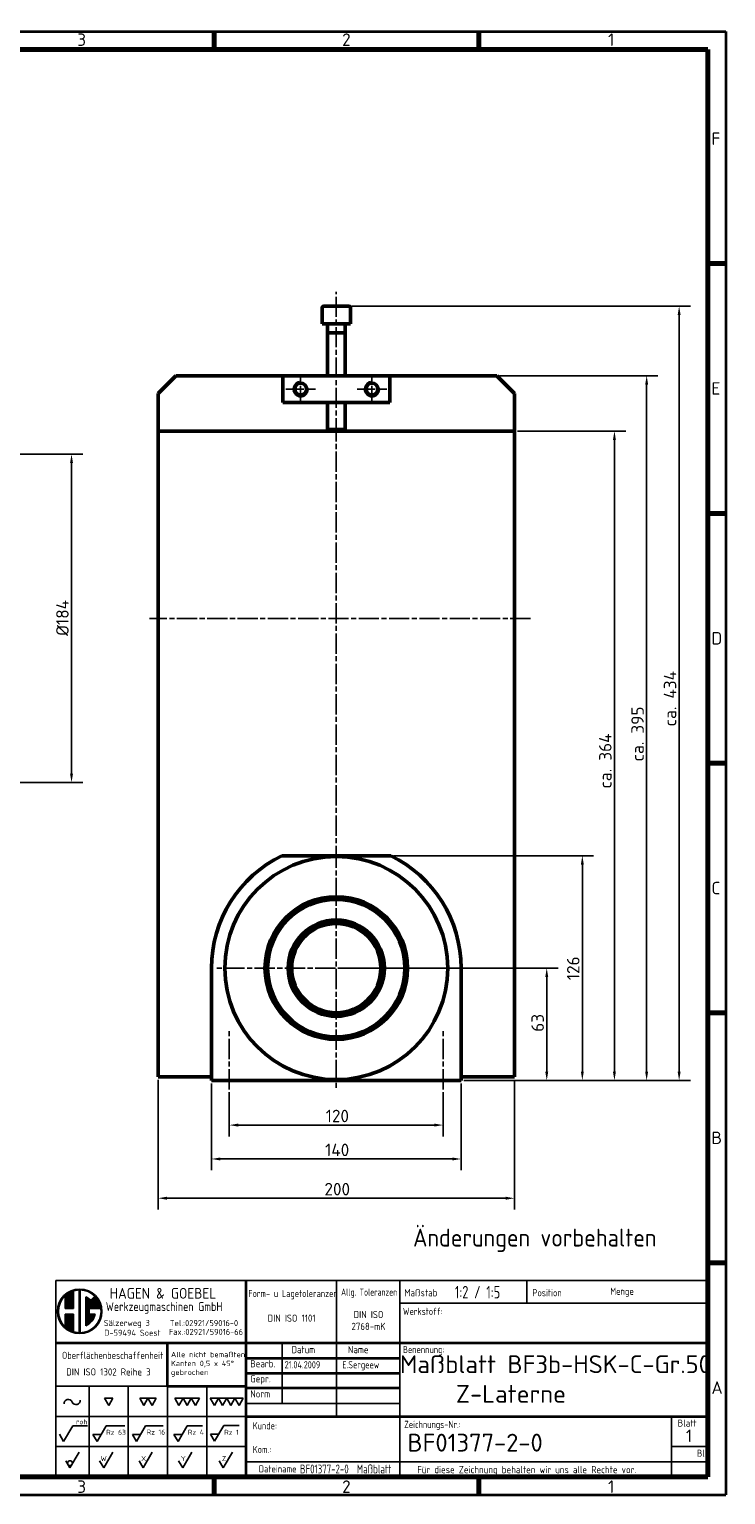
# Model space of a CAD drawing. Header units: millimetres. Extents: x 10 to 1178, y 10 to 831.
# Tile 4 of 4: x 787 to 1178, y 10 to 831. Entities that reach past the tile are written whole.
import ezdxf
from ezdxf.enums import TextEntityAlignment as Align

# ---------------------------------------------------------------- set-up
doc = ezdxf.new("R2010")
doc.units = ezdxf.units.MM
doc.header["$LTSCALE"] = 2
doc.linetypes.add('CHAIN', pattern=[0.3543, 0.2362, -0.0295, 0.0591, -0.0295])
doc.layers.get('0').update_dxf_attribs({"lineweight": 25})
for name, color, linetype, lineweight in [('AM_BOR', 7, 'Continuous', 50), ('Bemaßung (ISO)', 7, 'Continuous', 25), ('Mittellinie (ISO)', 7, 'Continuous', 25), ('Mittelpunktmarkierung (ISO)', 7, 'Continuous', 25), ('Rahmen (ISO)', 7, 'Continuous', 70), ('Sichtbar (ISO)', 7, 'Continuous', 50), ('Sichtbar schmal (ISO)', 7, 'Continuous', 35), ('Symbol (ISO)', 7, 'Continuous', 25), ('Titel (ISO)', 7, 'Continuous', 50)]:
    doc.layers.add(name, color=color, linetype=linetype, lineweight=lineweight)
doc.styles.add('ACDINTS_30', font='isocp.shx')
doc.styles.add('ACDINTS_31', font='isocp.shx')
doc.styles.add('ACDINTS_32', font='isocp.shx')
doc.styles.add('ACDINTS_33', font='isocp.shx')
doc.styles.add('ACDINTS_34', font='isocp.shx')
doc.styles.add('ACDINTS_35', font='isocp.shx')
doc.styles.add('ACDINTS_40', font='isocp.shx')
doc.styles.add('ACDINTS_41', font='isocp.shx')
doc.styles.add('Notiztext (DIN)', font='isocpeur.ttf')
doc.styles.get("Standard").update_dxf_attribs({"font": 'ISOCP.shx'})
doc.styles.add('TextStyle32', font='isocp.shx')
doc.styles.add('TextStyle51', font='isocp.shx', dxfattribs={"width": 0.8})
doc.styles.add('TextStyle52', font='isocp.shx', dxfattribs={"width": 0.8})
doc.styles.add('TextStyle53', font='isocp.shx')
doc.styles.add('TextStyle54', font='isocp.shx')
doc.styles.add('TextStyle55', font='isocp.shx', dxfattribs={"width": 0.8})
doc.styles.add('TextStyle56', font='isocp.shx', dxfattribs={"width": 0.8})
doc.styles.add('TextStyle59', font='isocp.shx', dxfattribs={"width": 0.8})
doc.styles.add('TextStyle60', font='isocp.shx', dxfattribs={"width": 0.8})
doc.styles.add('TextStyle61', font='isocp.shx', dxfattribs={"width": 0.8})
doc.styles.add('TextStyle62', font='isocp.shx')
doc.styles.add('TextStyle63', font='isocp.shx')
doc.styles.add('TextStyle64', font='isocp.shx', dxfattribs={"width": 0.8})
doc.styles.add('TextStyle65', font='isocp.shx', dxfattribs={"width": 0.8})
doc.dimstyles.new('Durchmesser', dxfattribs={"dimscale": 2, "dimtxt": 3.5, "dimasz": 2.5, "dimexe": 3.175, "dimexo": 0.8, "dimgap": 0.8, "dimtad": 1, "dimdec": 3, "dimrnd": 1e-08, "dimtxsty": 'Notiztext (DIN)', "dimcen": 0.09, "dimdle": 10, "dimclrd": 256, "dimclre": 256, "dimclrt": 256, "dimazin": 2, "dimtfac": 0.571429, "dimtdec": 3, "dimtmove": 0, "dimatfit": 3, "dimfxl": 1, "dimtolj": 1, "dimtzin": 0, "dimlwd": -1, "dimlwe": -1, "dimarcsym": 0})
doc.dimstyles.new('Standard (DIN)', dxfattribs={"dimscale": 2, "dimtxt": 3.5, "dimasz": 2.5, "dimexe": 3.175, "dimexo": 0.8, "dimgap": 0.8, "dimtad": 1, "dimdec": 3, "dimrnd": 1e-08, "dimtxsty": 'Notiztext (DIN)', "dimcen": 0.09, "dimdle": 10, "dimclrd": 256, "dimclre": 256, "dimclrt": 256, "dimazin": 2, "dimtfac": 0.571429, "dimtdec": 3, "dimtmove": 0, "dimatfit": 3, "dimfxl": 1, "dimtolj": 1, "dimlwd": -1, "dimlwe": -1, "dimarcsym": 0})

# ---------------------------------------------------------------- blocks, each defined once
blk = doc.blocks.new('Ränder Hagen+Goebel Rahmen')
at = {"layer": 'Rahmen (ISO)', "linetype": 'Continuous', "lineweight": 35}
for p, q in [((5, 415), (589, 415)), ((589, 415), (589, 5)), ((5, 5), (589, 5))]:
    blk.add_line(p, q, dxfattribs=at)
at = {"layer": 'Rahmen (ISO)'}
for p, q in [((445.5, 410), (445.5, 415)), ((519.75, 410), (519.75, 415)), ((10, 410), (584, 410)), ((584, 410), (584, 10)), ((584, 350), (589, 350)), ((584, 280), (589, 280)), ((584, 210), (589, 210)), ((584, 140), (589, 140)), ((584, 70), (589, 70)), ((10, 10), (584, 10)), ((445.5, 10), (445.5, 5)), ((519.75, 10), (519.75, 5))]:
    blk.add_line(p, q, dxfattribs=at)
at = {"layer": 'Symbol (ISO)', "char_height": 3.5, "style": 'Notiztext (DIN)'}
for s, insert, attachment_point in [('3', (408.375, 411), 8), ('2', (482.625, 411), 8), ('1', (556.875, 411), 8), ('F', (585, 385), 4), ('E', (585, 315), 4), ('D', (585, 245), 4), ('C', (585, 175), 4), ('B', (585, 105), 4), ('A', (585, 35), 4), ('3', (408.375, 9), 2), ('2', (482.625, 9), 2), ('1', (556.875, 9), 2)]:
    blk.add_mtext(s, dxfattribs=dict(at, insert=insert, attachment_point=attachment_point))
blk = doc.blocks.new('Schriftfelder Hagen+Goebel')
at = {"color": 7}
for p, q in [((294.29, 154.82), (111.41, 154.82)), ((111.41, 154.82), (111.41, 99.83)), ((294.29, 99.83), (294.29, 154.82)), ((111.41, 99.83), (294.29, 99.83))]:
    blk.add_line(p, q, dxfattribs=at)
at = {"color": 7, "linetype": 'Continuous', "lineweight": 25}
for p, q in [((116.39, 151.98), (116.39, 147.01)), ((117.99, 152.46), (117.99, 139.96)), ((118.25, 152.46), (118.25, 139.96)), ((114.07, 150.62), (114.07, 147.01)), ((114.34, 150.85), (114.34, 147.01)), ((114.6, 151.05), (114.6, 147.01)), ((114.87, 151.24), (114.87, 147.01)), ((115.13, 151.4), (115.13, 147.01)), ((115.4, 151.54), (115.4, 147.01)), ((115.67, 151.67), (115.67, 147.01)), ((115.93, 151.78), (115.93, 147.01)), ((116.2, 151.88), (116.2, 147.01)), ((119.85, 150.25), (119.85, 142.17)), ((120.12, 150.12), (120.12, 142.3)), ((120.38, 149.97), (120.38, 142.45)), ((120.65, 149.8), (120.65, 142.62)), ((120.92, 149.6), (120.92, 147.01)), ((121.18, 149.36), (121.18, 147.01)), ((121.23, 149.31), (122.36, 150.44)), ((121.45, 149.54), (121.45, 147.01)), ((121.71, 149.8), (121.71, 147.01)), ((121.98, 150.07), (121.98, 147.01)), ((122.25, 150.33), (122.25, 147.01)), ((122.51, 150.25), (122.51, 147.01)), ((122.78, 149.97), (122.78, 147.01)), ((123.04, 149.62), (123.04, 147.01)), ((123.31, 149.2), (123.31, 147.01)), ((123.58, 148.68), (123.58, 147.01)), ((123.84, 147.97), (123.84, 147.01)), ((114.07, 147.01), (116.39, 147.01)), ((114.07, 145.41), (114.07, 141.8)), ((114.07, 145.41), (116.39, 145.41)), ((114.34, 145.41), (114.34, 141.57)), ((114.6, 145.41), (114.6, 141.37)), ((114.87, 145.41), (114.87, 141.18)), ((115.13, 145.41), (115.13, 141.02)), ((115.4, 145.41), (115.4, 140.88)), ((115.67, 145.41), (115.67, 140.75)), ((115.93, 145.41), (115.93, 140.64)), ((116.2, 145.41), (116.2, 140.54)), ((116.39, 145.41), (116.39, 140.44)), ((120.78, 147.01), (124.06, 147.01)), ((120.78, 147.01), (120.78, 145.41)), ((120.78, 145.41), (122.44, 145.41)), ((120.92, 145.41), (120.92, 142.82)), ((121.18, 145.41), (121.18, 143.06)), ((121.45, 145.41), (121.45, 143.34)), ((121.71, 145.41), (121.71, 143.68)), ((121.98, 145.41), (121.98, 144.11)), ((122.25, 145.41), (122.25, 144.7)), ((111.41, 125.21), (142.75, 125.21)), ((120.75, 125.21), (120.75, 99.83)), ((131.75, 125.21), (131.75, 99.83)), ((142.75, 125.21), (142.75, 99.83)), ((153.75, 125.21), (153.75, 99.83)), ((111.41, 116.75), (164.75, 116.75)), ((111.41, 108.29), (164.75, 108.29))]:
    blk.add_line(p, q, dxfattribs=at)
at = {"color": 7, "linetype": 'Continuous', "lineweight": 35}
blk.add_line((142.75, 125.21), (164.75, 125.21), dxfattribs=at)
for p, q in [((125.1, 121.84), (127.41, 121.84)), ((125.1, 121.84), (126.25, 119.84)), ((126.25, 119.84), (127.41, 121.84)), ((134.94, 121.85), (137.25, 121.85)), ((134.94, 121.85), (136.1, 119.85)), ((136.1, 119.85), (137.25, 121.85)), ((137.25, 121.85), (138.41, 119.85)), ((137.25, 121.85), (139.56, 121.85)), ((138.41, 119.85), (139.56, 121.85)), ((144.79, 121.84), (147.1, 121.84)), ((144.79, 121.84), (145.94, 119.84)), ((145.94, 119.84), (147.1, 121.84)), ((148.25, 119.84), (147.1, 121.84)), ((149.41, 121.84), (147.1, 121.84)), ((149.41, 121.84), (148.25, 119.84)), ((149.41, 121.84), (150.56, 119.84)), ((149.41, 121.84), (151.72, 121.84)), ((150.56, 119.84), (151.72, 121.84)), ((154.73, 121.84), (155.88, 119.84)), ((154.73, 121.84), (157.04, 121.84)), ((155.88, 119.84), (157.04, 121.84)), ((157.04, 121.84), (159.35, 121.84)), ((157.04, 121.84), (158.19, 119.84)), ((158.19, 119.84), (159.35, 121.84)), ((161.66, 121.84), (159.35, 121.84)), ((160.5, 119.84), (159.35, 121.84)), ((161.66, 121.84), (160.5, 119.84)), ((161.66, 121.84), (163.97, 121.84)), ((161.66, 121.84), (162.81, 119.84)), ((162.81, 119.84), (163.97, 121.84)), ((112.45, 111.77), (113.6, 109.77)), ((113.6, 109.77), (116.15, 114.17)), ((116.15, 114.17), (120.35, 114.17)), ((121.85, 111.74), (123.01, 109.74)), ((121.85, 111.74), (124.16, 111.74)), ((123.01, 109.74), (125.55, 114.14)), ((125.55, 114.14), (130.76, 114.14)), ((132.92, 111.74), (134.08, 109.74)), ((132.92, 111.74), (135.23, 111.74)), ((134.08, 109.74), (136.62, 114.14)), ((136.62, 114.14), (141.57, 114.14)), ((144.53, 111.7), (146.84, 111.7)), ((144.53, 111.7), (145.69, 109.7)), ((145.69, 109.7), (148.23, 114.1)), ((148.23, 114.1), (152.55, 114.1)), ((154.81, 111.79), (157.12, 111.79)), ((154.81, 111.79), (155.96, 109.79)), ((155.96, 109.79), (158.5, 114.19)), ((158.5, 114.19), (162.82, 114.19)), ((114.25, 104.33), (115.4, 102.33)), ((115.4, 102.33), (117.94, 106.73)), ((123.7, 104.33), (124.85, 102.33)), ((124.85, 102.33), (127.39, 106.73)), ((134.76, 104.33), (135.92, 102.33)), ((135.92, 102.33), (138.46, 106.73)), ((145.85, 104.33), (147.01, 102.33)), ((147.01, 102.33), (149.55, 106.73)), ((157.23, 104.33), (158.39, 102.33)), ((158.39, 102.33), (160.93, 106.73))]:
    blk.add_line(p, q)
at = {"color": 7, "lineweight": 35}
blk.add_line((164.75, 120.98), (164.75, 99.83), dxfattribs=at)
at = {"color": 7, "linetype": 'Continuous', "lineweight": 25}
for radius in [6.25, 5.99]:
    blk.add_circle((118.12, 146.21), radius, dxfattribs=at)
blk.add_circle((115.4, 103.66), 0.667)
for start, end in [(45, 66.8002), (293.1998, 349.5243)]:
    blk.add_arc((118.12, 146.21), 4.39, start, end, dxfattribs=at)
for centre, start, end in [((114.92, 120.36), 21.9122, 185.4858), ((117.09, 121.23), 201.9122, 5.4858)]:
    blk.add_arc(centre, 1.17, start, end)
at = {"layer": 'AM_BOR', "color": 7, "linetype": 'Continuous', "lineweight": 35}
for p, q in [((164.75, 154.82), (164.75, 120.98)), ((111.41, 137.35), (294.29, 137.35)), ((142.75, 125.21), (142.75, 137.35))]:
    blk.add_line(p, q, dxfattribs=at)
at = {"layer": 'AM_BOR', "color": 7, "linetype": 'Continuous', "lineweight": 25}
for p, q in [((190.15, 154.82), (190.15, 116.75)), ((207.93, 154.82), (207.93, 99.83)), ((243.49, 154.82), (243.49, 148.49)), ((207.93, 148.49), (294.29, 148.49)), ((174.91, 137.35), (174.91, 120.43)), ((164.75, 120.43), (207.93, 120.43)), ((284.13, 116.75), (284.13, 99.83)), ((284.13, 108.29), (294.29, 108.29)), ((164.75, 104.06), (294.29, 104.06))]:
    blk.add_line(p, q, dxfattribs=at)
at = {"layer": 'AM_BOR', "color": 7, "lineweight": 35}
blk.add_line((164.75, 116.75), (294.29, 116.75), dxfattribs=at)
at = {"layer": 'Titel (ISO)', "color": 7, "linetype": 'Continuous', "lineweight": 35}
for p, q in [((164.75, 133.12), (207.93, 133.12)), ((164.75, 128.89), (207.93, 128.89)), ((207.93, 124.66), (164.75, 124.66))]:
    blk.add_line(p, q, dxfattribs=at)
at = {"color": 7}
blk.add_text('HAGEN & GOEBEL', height=3, dxfattribs=at).set_placement((126.55, 149.76))
at = {"color": 7, "width": 0.9}
for s, height, p in [('Werkzeugmaschinen GmbH', 2.5, (125.45, 146.3)), ('Sälzerweg 3', 1.7, (124.88, 142.11)), ('Tel.:02921/59016-0', 1.7, (143.38, 142.07)), ('D-59494 Soest', 1.7, (124.99, 139.35)), ('Fax.:02921/59016-66', 1.7, (143.13, 139.6))]:
    blk.add_text(s, height=height, dxfattribs=at).set_placement(p)
at = {"color": 7, "style": 'ACDINTS_30', "width": 0.8}
blk.add_text('Oberflächenbeschaffenheit', height=2, dxfattribs=at).set_placement((113.16, 132.88))
at = {"color": 7, "style": 'ACDINTS_30'}
for s, p in [('Gepr.', (165.95, 126.31)), ('Norm', (165.95, 122.08))]:
    blk.add_text(s, height=2, dxfattribs=at).set_placement(p)
at = {"color": 7, "char_height": 2, "attachment_point": 1, "line_spacing_factor": 0.332}
for s, insert in [('\\fISOCP|b0|i0;\\W0.90;\\H2.0000;Werkstoff:', (208.77, 147.21)), ('\\fISOCP|b0|i0;\\W0.90;\\H2.0000;Benennung:', (208.76, 136.5)), ('\\fISOCP|b0|i0;\\W0.90;\\H2.0000;Zeichnungs-Nr.:', (209.11, 115.53))]:
    blk.add_mtext(s, dxfattribs=dict(at, insert=insert))
at = {"char_height": 1.4}
for s, insert, attachment_point, style in [('roh', (117.1, 114.56), 7, 'ACDINTS_40'), ('Rz 63', (125.53, 111.62), 7, 'ACDINTS_40'), ('Rz 16', (136.89, 111.67), 7, 'ACDINTS_40'), ('Rz 4', (148.45, 111.63), 7, 'ACDINTS_40'), ('Rz 1', (158.63, 111.62), 7, 'ACDINTS_40'), ('W', (125.69, 104.24), 9, 'ACDINTS_41'), ('X', (136.76, 104.25), 9, 'ACDINTS_41'), ('Y', (147.85, 104.24), 9, 'ACDINTS_41'), ('Z', (159.23, 104.26), 9, 'ACDINTS_41')]:
    blk.add_mtext(s, dxfattribs=dict(at, insert=insert, attachment_point=attachment_point, style=style))
at = {"color": 7, "insert": (166.66, 115.16), "char_height": 2, "width": 31.2179, "attachment_point": 1, "line_spacing_factor": 0.996}
blk.add_mtext('\\fISOCP|b0|i0;\\W0.90;\\H2.0000;Kunde:\\P\\PKom.:', dxfattribs=at)
at = {"layer": 'AM_BOR', "color": 7, "style": 'ACDINTS_30'}
for s, width, p in [('Form- u Lagetoleranzen', 0.75, (165.41, 150.21)), ('Allg. Toleranzen', 0.7, (191.43, 150.6)), ('Position', 0.8, (245.09, 150.43)), ('Menge', 0.8, (266.9, 150.83)), ('Dateiname', 0.8, (168.36, 101.05))]:
    blk.add_text(s, height=2, dxfattribs=dict(at, width=width)).set_placement(p)
for s, p in [('Maßstab', (209.15, 150.43)), ('Bearb.', (165.95, 130.54))]:
    blk.add_text(s, height=2, dxfattribs=at).set_placement(p)
at = {"layer": 'AM_BOR', "color": 7, "style": 'ACDINTS_32', "width": 0.983632}
blk.add_text('Datum', height=2, dxfattribs=at).set_placement((180.84, 134.48), align=Align.CENTER)
at = {"layer": 'AM_BOR', "color": 7, "style": 'ACDINTS_31'}
blk.add_text('Name', height=2, dxfattribs=at).set_placement((199.12, 134.48), align=Align.RIGHT)
at = {"layer": 'AM_BOR', "color": 7, "style": 'ACDINTS_32'}
for s, p in [('Blatt', (288.5, 113.9)), ('Bl', (292.31, 105.44))]:
    blk.add_text(s, height=2, dxfattribs=at).set_placement(p, align=Align.CENTER)
at = {"layer": 'AM_BOR', "color": 7, "char_height": 2, "line_spacing_factor": 0.332}
for s, insert, attachment_point, style in [('DIN ISO 1101', (177.55, 143.3), 8, 'ACDINTS_34'), ('DIN ISO 1302 Reihe 3', (114.36, 130.23), 1, 'ACDINTS_33'), ('Für diese Zeichnung behalten wir uns alle Rechte vor.', (212.76, 102.85), 1, 'ACDINTS_33')]:
    blk.add_mtext(s, dxfattribs=dict(at, insert=insert, attachment_point=attachment_point, style=style))
at = {"layer": 'AM_BOR', "color": 7, "line_spacing_factor": 0.996}
for s, insert, char_height, width, attachment_point, style in [('DIN ISO 2768-mK', (199.12, 141), 2, 15.0375, 8, 'ACDINTS_34'), (' \\PAlle nicht bemaßten Kanten 0,5 x 45° gebrochen', (143.71, 137.35), 1.5, 20.5101, 1, 'ACDINTS_35')]:
    blk.add_mtext(s, dxfattribs=dict(at, insert=insert, char_height=char_height, width=width, attachment_point=attachment_point, style=style))
at = {"layer": 'AM_BOR', "color": 7}
for tag, p, height, style, width in [('Maßstab:', (223.33, 149.84), 3.5, 'TextStyle64', 0.8), ('Positionsnummer', (254.96, 149.95), 3.5, 'TextStyle61', 0.8), ('Menge', (277.56, 149.84), 3.5, 'TextStyle60', 0.8), ('Material', (224.04, 143.99), 3, 'TextStyle52', 0.8), ('Halbzeug_(1.Zeile)', (261.93, 144.06), 3, 'TextStyle56', 0.8), ('Material_(2.Zeile)', (224.02, 139.81), 3, 'TextStyle51', 0.8), ('Halbzeug_(2.Zeile)', (261.93, 139.78), 3, 'TextStyle55', 0.8), ('ERSTELLUNGSDATUM', (175.59, 130.24), 2, 'TextStyle63', 0.9), ('AUTOR', (191.76, 130.24), 2, 'TextStyle62', 0.9), ('KONTROLLDATUM', (175.75, 126.01), 2, 'TextStyle53', 0.9), ('KONTROLLIERT_VON', (192.23, 126.32), 2, 'TextStyle54', 0.9), ('Beschreibung_2', (213.59, 121), 3.5, 'TextStyle59', 0.8), ('DATEINAME', (179.92, 100.78), 2.5, 'TextStyle65', 0.8)]:
    blk.add_attdef(tag, p, '', height=height, dxfattribs=dict(at, style=style, width=width))
at = {"layer": 'AM_BOR', "color": 7, "style": 'TextStyle32'}
blk.add_attdef('Plot-Datum', text='', height=3, dxfattribs=at).set_placement((288.92, 100.24), align=Align.CENTER)
at = {"layer": 'Titel (ISO)', "style": 'Notiztext (DIN)'}
blk.add_attdef('TITEL', text='', height=5, dxfattribs=at).set_placement((209, 127), align=Align.MIDDLE_LEFT)
at = {"layer": 'Titel (ISO)', "color": 7, "style": 'Notiztext (DIN)'}
blk.add_attdef('BAUTEILNUMMER', text='', height=5, dxfattribs=at).set_placement((210.03, 109.41), align=Align.MIDDLE_LEFT)
at = {"layer": 'Titel (ISO)', "style": 'Notiztext (DIN)'}
blk.add_attdef('Blattnummer', text='', height=3.5, dxfattribs=at).set_placement((290.13, 111.34), align=Align.MIDDLE_CENTER)
blk = doc.blocks.new('*D9')
at = {"layer": 'Bemaßung (ISO)'}
for p, q in [((777.78, 593.15), (817.42, 593.15)), ((811.07, 588.15), (811.07, 414.15)), ((777.78, 409.15), (817.42, 409.15))]:
    blk.add_line(p, q, dxfattribs=at)
for points in [[(810.23, 588.15), (811.9, 588.15), (811.07, 593.15)], [(810.23, 414.15), (811.9, 414.15), (811.07, 409.15)]]:
    blk.add_solid(points, dxfattribs=at)
at = {"layer": 'Defpoints', "color": 0}
for p in [(776.18, 593.15), (776.18, 409.15), (811.07, 409.15)]:
    blk.add_point(p, dxfattribs=at)
at = {"layer": 'Bemaßung (ISO)', "insert": (802.47, 491.35), "char_height": 7, "attachment_point": 1, "rotation": 90, "style": 'Notiztext (DIN)'}
blk.add_mtext('\\A1;Ø184', dxfattribs=at)
blk = doc.blocks.new('*D10')
at = {"layer": 'Bemaßung (ISO)'}
for p, q in [((961.18, 305.15), (1083.96, 305.15)), ((1077.61, 247.15), (1077.61, 300.15)), ((1031.18, 242.15), (1083.96, 242.15))]:
    blk.add_line(p, q, dxfattribs=at)
for points in [[(1076.78, 300.15), (1078.44, 300.15), (1077.61, 305.15)], [(1076.78, 247.15), (1078.44, 247.15), (1077.61, 242.15)]]:
    blk.add_solid(points, dxfattribs=at)
at = {"layer": 'Defpoints', "color": 0}
for p in [(959.58, 305.15), (1077.61, 305.15), (1029.58, 242.15)]:
    blk.add_point(p, dxfattribs=at)
at = {"layer": 'Bemaßung (ISO)', "insert": (1069.01, 269.45), "char_height": 7, "attachment_point": 1, "rotation": 90, "style": 'Notiztext (DIN)'}
blk.add_mtext('\\A1;63', dxfattribs=at)
blk = doc.blocks.new('*D11')
at = {"layer": 'Bemaßung (ISO)'}
for p, q in [((991.69, 368.15), (1103.93, 368.15)), ((1097.58, 247.15), (1097.58, 363.15)), ((1031.18, 242.15), (1103.93, 242.15))]:
    blk.add_line(p, q, dxfattribs=at)
for points in [[(1096.75, 363.15), (1098.41, 363.15), (1097.58, 368.15)], [(1096.75, 247.15), (1098.41, 247.15), (1097.58, 242.15)]]:
    blk.add_solid(points, dxfattribs=at)
at = {"layer": 'Defpoints', "color": 0}
for p in [(990.09, 368.15), (1097.58, 368.15), (1029.58, 242.15)]:
    blk.add_point(p, dxfattribs=at)
at = {"layer": 'Bemaßung (ISO)', "insert": (1088.98, 298.35), "char_height": 7, "attachment_point": 1, "rotation": 90, "style": 'Notiztext (DIN)'}
blk.add_mtext('\\A1;126', dxfattribs=at)
blk = doc.blocks.new('*D12')
at = {"layer": 'Bemaßung (ISO)'}
for p, q in [((1061.18, 606.15), (1121.93, 606.15)), ((1115.58, 247.15), (1115.58, 601.15)), ((1031.18, 242.15), (1121.93, 242.15))]:
    blk.add_line(p, q, dxfattribs=at)
for points in [[(1114.75, 601.15), (1116.41, 601.15), (1115.58, 606.15)], [(1114.75, 247.15), (1116.41, 247.15), (1115.58, 242.15)]]:
    blk.add_solid(points, dxfattribs=at)
at = {"layer": 'Defpoints', "color": 0}
for p in [(1059.58, 606.15), (1115.58, 606.15), (1029.58, 242.15)]:
    blk.add_point(p, dxfattribs=at)
at = {"layer": 'Bemaßung (ISO)', "insert": (1106.97, 405.76), "char_height": 7, "attachment_point": 1, "rotation": 90, "style": 'Notiztext (DIN)'}
blk.add_mtext('\\A1;ca. 364', dxfattribs=at)
blk = doc.blocks.new('*D13')
at = {"layer": 'Bemaßung (ISO)'}
for p, q in [((1051.18, 637.15), (1140.01, 637.15)), ((1133.66, 247.15), (1133.66, 632.15)), ((1031.18, 242.15), (1140.01, 242.15))]:
    blk.add_line(p, q, dxfattribs=at)
for points in [[(1132.82, 632.15), (1134.49, 632.15), (1133.66, 637.15)], [(1132.82, 247.15), (1134.49, 247.15), (1133.66, 242.15)]]:
    blk.add_solid(points, dxfattribs=at)
at = {"layer": 'Defpoints', "color": 0}
for p in [(1049.58, 637.15), (1133.66, 637.15), (1029.58, 242.15)]:
    blk.add_point(p, dxfattribs=at)
at = {"layer": 'Bemaßung (ISO)', "insert": (1125.05, 420.95), "char_height": 7, "attachment_point": 1, "rotation": 90, "style": 'Notiztext (DIN)'}
blk.add_mtext('\\A1;ca. 395', dxfattribs=at)
blk = doc.blocks.new('*D14')
at = {"layer": 'Bemaßung (ISO)'}
for p, q in [((968.18, 676.15), (1158.24, 676.15)), ((1151.89, 247.15), (1151.89, 671.15)), ((1031.18, 242.15), (1158.24, 242.15))]:
    blk.add_line(p, q, dxfattribs=at)
for points in [[(1151.05, 671.15), (1152.72, 671.15), (1151.89, 676.15)], [(1151.05, 247.15), (1152.72, 247.15), (1151.89, 242.15)]]:
    blk.add_solid(points, dxfattribs=at)
at = {"layer": 'Defpoints', "color": 0}
for p in [(966.58, 676.15), (1151.89, 676.15), (1029.58, 242.15)]:
    blk.add_point(p, dxfattribs=at)
at = {"layer": 'Bemaßung (ISO)', "insert": (1143.28, 440.6), "char_height": 7, "attachment_point": 1, "rotation": 90, "style": 'Notiztext (DIN)'}
blk.add_mtext('\\A1;ca. 434', dxfattribs=at)
blk = doc.blocks.new('*D15')
at = {"layer": 'Bemaßung (ISO)'}
for p, q in [((899.58, 235.55), (899.58, 210.8)), ((1019.58, 235.55), (1019.58, 210.8)), ((904.58, 217.15), (1014.58, 217.15))]:
    blk.add_line(p, q, dxfattribs=at)
for points in [[(904.58, 217.99), (904.58, 216.32), (899.58, 217.15)], [(1014.58, 217.99), (1014.58, 216.32), (1019.58, 217.15)]]:
    blk.add_solid(points, dxfattribs=at)
at = {"layer": 'Defpoints', "color": 0}
for p in [(899.58, 237.15), (1019.58, 237.15), (1019.58, 217.15)]:
    blk.add_point(p, dxfattribs=at)
at = {"layer": 'Bemaßung (ISO)', "insert": (953.63, 225.75), "char_height": 7, "attachment_point": 1, "style": 'Notiztext (DIN)'}
blk.add_mtext('\\A1;120', dxfattribs=at)
blk = doc.blocks.new('*D16')
at = {"layer": 'Bemaßung (ISO)'}
for p, q in [((889.58, 240.55), (889.58, 191.8)), ((1029.58, 240.55), (1029.58, 191.8)), ((894.58, 198.15), (1024.58, 198.15))]:
    blk.add_line(p, q, dxfattribs=at)
for points in [[(894.58, 198.99), (894.58, 197.32), (889.58, 198.15)], [(1024.58, 198.99), (1024.58, 197.32), (1029.58, 198.15)]]:
    blk.add_solid(points, dxfattribs=at)
at = {"layer": 'Defpoints', "color": 0}
for p in [(889.58, 242.15), (1029.58, 242.15), (1029.58, 198.15)]:
    blk.add_point(p, dxfattribs=at)
at = {"layer": 'Bemaßung (ISO)', "insert": (953.28, 206.75), "char_height": 7, "attachment_point": 1, "style": 'Notiztext (DIN)'}
blk.add_mtext('\\A1;140', dxfattribs=at)
blk = doc.blocks.new('*D17')
at = {"layer": 'Bemaßung (ISO)'}
for p, q in [((859.58, 242.55), (859.58, 169.8)), ((1059.58, 242.55), (1059.58, 169.8)), ((864.58, 176.15), (1054.58, 176.15))]:
    blk.add_line(p, q, dxfattribs=at)
for points in [[(864.58, 176.99), (864.58, 175.32), (859.58, 176.15)], [(1054.58, 176.99), (1054.58, 175.32), (1059.58, 176.15)]]:
    blk.add_solid(points, dxfattribs=at)
at = {"layer": 'Defpoints', "color": 0}
for p in [(859.58, 244.15), (1059.58, 244.15), (1059.58, 176.15)]:
    blk.add_point(p, dxfattribs=at)
at = {"layer": 'Bemaßung (ISO)', "insert": (952.93, 184.75), "char_height": 7, "attachment_point": 1, "style": 'Notiztext (DIN)'}
blk.add_mtext('\\A1;200', dxfattribs=at)

msp = doc.modelspace()

# ---------------------------------------------------------------- linework, layer by layer
at = {"layer": 'Mittellinie (ISO)', "linetype": 'CHAIN', "ltscale": 23.990969}
for p, q in [((959.5787, 602.0747), (959.5787, 684.1709)), ((899.5787, 237.1547), (899.5787, 270.1547)), ((1019.5787, 237.1547), (1019.5787, 270.1547))]:
    msp.add_line(p, q, dxfattribs=at)
at = {"layer": 'Mittelpunktmarkierung (ISO)', "linetype": 'CHAIN', "ltscale": 9.249035}
for p, q in [((939.5787, 637.9782), (939.5787, 621.3312)), ((979.5787, 637.9782), (979.5787, 621.3312)), ((947.9022, 629.6547), (931.2552, 629.6547)), ((987.9022, 629.6547), (971.2552, 629.6547))]:
    msp.add_line(p, q, dxfattribs=at)
at = {"layer": 'Mittelpunktmarkierung (ISO)', "linetype": 'CHAIN', "ltscale": 23.990969}
for p, q in [((959.5787, 611.6662), (959.5787, 366.9579)), ((1068.5163, 501.1547), (854.8373, 501.1547)), ((959.5787, 372.6547), (959.5787, 237.6547)), ((1027.0787, 305.1547), (892.0787, 305.1547))]:
    msp.add_line(p, q, dxfattribs=at)
at = {"layer": 'Sichtbar (ISO)'}
for p, q in [((951.5787, 666.1547), (951.5787, 675.1547)), ((966.5787, 676.1547), (952.5787, 676.1547)), ((967.5787, 666.1547), (967.5787, 675.1547)), ((967.5787, 666.1547), (951.5787, 666.1547)), ((954.5787, 637.1547), (954.5787, 666.1547)), ((964.5787, 637.1547), (964.5787, 666.1547)), ((954.5787, 661.1547), (964.5787, 661.1547)), ((859.5787, 627.1547), (869.5787, 637.1547)), ((869.5787, 637.1547), (929.5787, 637.1547)), ((929.5787, 637.1547), (929.5787, 622.1547)), ((929.5787, 637.1547), (989.5787, 637.1547)), ((989.5787, 637.1547), (1049.5787, 637.1547)), ((989.5787, 637.1547), (989.5787, 622.1547)), ((1049.5787, 637.1547), (1059.5787, 627.1547)), ((859.5787, 606.1547), (859.5787, 627.1547)), ((1059.5787, 627.1547), (1059.5787, 606.1547)), ((929.5787, 622.1547), (989.5787, 622.1547)), ((954.5787, 607.0747), (954.5787, 622.1547)), ((964.5787, 607.0747), (964.5787, 622.1547)), ((859.5787, 244.1547), (859.5787, 606.1547)), ((859.5787, 606.1547), (1059.5787, 606.1547)), ((964.5787, 607.0747), (954.5787, 607.0747)), ((955.3298, 606.3237), (954.5787, 607.0747)), ((963.5787, 606.3365), (963.5787, 606.1547)), ((963.8277, 606.3237), (964.5787, 607.0747)), ((1059.5787, 606.1547), (1059.5787, 244.1547)), ((929.0664, 368.1547), (990.091, 368.1547)), ((889.5787, 242.1547), (889.5787, 305.1547)), ((1029.5787, 305.1547), (1029.5787, 242.1547)), ((889.5787, 244.1547), (859.5787, 244.1547)), ((1029.5787, 242.1547), (889.5787, 242.1547)), ((1059.5787, 244.1547), (1029.5787, 244.1547))]:
    msp.add_line(p, q, dxfattribs=at)
at = {"layer": 'Sichtbar (ISO)', "flags": 128}
for points in [[(955.3298, 606.3237), (955.3388, 606.3148), (955.3477, 606.306), (955.3567, 606.2974), (955.3656, 606.289), (955.3746, 606.2807), (955.3835, 606.2726), (955.3924, 606.2647), (955.4013, 606.2569), (955.4102, 606.2493), (955.419, 606.2419), (955.4279, 606.2346), (955.4367, 606.2275), (955.4456, 606.2205), (955.4544, 606.2137), (955.4632, 606.2071), (955.472, 606.2006), (955.4808, 606.1943), (955.4896, 606.1882), (955.4984, 606.1822), (955.5072, 606.1764), (955.516, 606.1707), (955.5247, 606.1652), (955.5335, 606.1599), (955.5422, 606.1547)], [(956.08, 606.1547), (956.1003, 606.167), (956.1207, 606.1801), (956.141, 606.1941), (956.1615, 606.2089), (956.1819, 606.2247), (956.2025, 606.2413), (956.2231, 606.2588), (956.2437, 606.2771), (956.2645, 606.2964), (956.2853, 606.3165), (956.3062, 606.3375), (956.3271, 606.3594), (956.3482, 606.3822), (956.3694, 606.406), (956.3907, 606.4306), (956.4121, 606.4561), (956.4337, 606.4826), (956.4554, 606.51), (956.4772, 606.5384), (956.4992, 606.5677), (956.5213, 606.598), (956.5436, 606.6292), (956.566, 606.6615), (956.5886, 606.6947)], [(956.5886, 606.6947), (956.6547, 606.6615), (956.7204, 606.6292), (956.7855, 606.598), (956.8501, 606.5677), (956.9143, 606.5384), (956.9781, 606.51), (957.0415, 606.4826), (957.1045, 606.4561), (957.1671, 606.4306), (957.2293, 606.406), (957.2913, 606.3822), (957.3529, 606.3594), (957.4142, 606.3375), (957.4753, 606.3165), (957.5361, 606.2964), (957.5967, 606.2771), (957.6571, 606.2588), (957.7173, 606.2413), (957.7773, 606.2247), (957.8371, 606.2089), (957.8968, 606.1941), (957.9564, 606.1801), (958.0159, 606.167), (958.0753, 606.1547)], [(959.647, 606.1547), (959.7064, 606.167), (959.7659, 606.1801), (959.8255, 606.1941), (959.8852, 606.2089), (959.9451, 606.2247), (960.0051, 606.2413), (960.0653, 606.2588), (960.1256, 606.2771), (960.1862, 606.2964), (960.247, 606.3165), (960.3081, 606.3375), (960.3694, 606.3594), (960.4311, 606.3822), (960.493, 606.406), (960.5553, 606.4306), (960.6179, 606.4561), (960.6809, 606.4826), (960.7442, 606.51), (960.808, 606.5384), (960.8722, 606.5677), (960.9369, 606.598), (961.002, 606.6292), (961.0676, 606.6615), (961.1337, 606.6947)], [(961.1337, 606.6947), (961.1772, 606.6615), (961.2204, 606.6292), (961.2632, 606.598), (961.3058, 606.5677), (961.348, 606.5384), (961.39, 606.51), (961.4316, 606.4826), (961.4731, 606.4561), (961.5143, 606.4306), (961.5552, 606.406), (961.596, 606.3822), (961.6365, 606.3594), (961.6769, 606.3375), (961.7171, 606.3165), (961.7571, 606.2964), (961.7969, 606.2771), (961.8366, 606.2588), (961.8762, 606.2413), (961.9157, 606.2247), (961.9551, 606.2089), (961.9944, 606.1941), (962.0336, 606.1801), (962.0727, 606.167), (962.1118, 606.1547)], [(963.1458, 606.1547), (963.1848, 606.167), (963.224, 606.1801), (963.2632, 606.1941), (963.3025, 606.2089), (963.3418, 606.2247), (963.3813, 606.2413), (963.4209, 606.2588), (963.4606, 606.2771), (963.5005, 606.2964), (963.5405, 606.3165), (963.5807, 606.3375), (963.621, 606.3594), (963.6616, 606.3822), (963.7023, 606.406), (963.7433, 606.4306), (963.7845, 606.4561), (963.8259, 606.4826), (963.8676, 606.51), (963.9095, 606.5384), (963.9518, 606.5677), (963.9943, 606.598), (964.0371, 606.6292), (964.0803, 606.6615), (964.1238, 606.6947)], [(964.1238, 606.6947), (964.1012, 606.6615), (964.0787, 606.6292), (964.0565, 606.598), (964.0343, 606.5677), (964.0124, 606.5384), (963.9906, 606.51), (963.9689, 606.4826), (963.9473, 606.4561), (963.9259, 606.4306), (963.9046, 606.406), (963.8834, 606.3822), (963.8623, 606.3594), (963.8413, 606.3375), (963.8204, 606.3165), (963.7996, 606.2964), (963.7789, 606.2771), (963.7582, 606.2588), (963.7377, 606.2413), (963.7171, 606.2247), (963.6967, 606.2089), (963.6762, 606.1941), (963.6558, 606.1801), (963.6355, 606.167), (963.6152, 606.1547)]]:
    msp.add_lwpolyline(points, dxfattribs=at)
at = {"layer": 'Sichtbar (ISO)'}
for centre, radius in [((939.5787, 629.6547), 3.3235), ((979.5787, 629.6547), 3.3235), ((959.5787, 305.1547), 62.5), ((959.5787, 305.1547), 40), ((959.5787, 305.1547), 38.5), ((959.5787, 305.1547), 27), ((959.5787, 305.1547), 26.5), ((959.5787, 305.1547), 25)]:
    msp.add_circle(centre, radius, dxfattribs=at)
for centre, radius, start, end in [((952.5787, 675.1547), 1, 90, 180), ((966.5787, 675.1547), 1, 0, 90), ((959.5787, 305.1547), 70, 115.8419328, 180), ((959.5787, 305.1547), 70, 0, 64.1580672)]:
    msp.add_arc(centre, radius, start, end, dxfattribs=at)
at = {"layer": 'Sichtbar schmal (ISO)'}
msp.add_line((963.6523, 606.1777), (963.6523, 606.3769), dxfattribs=at)
for centre in [(939.5787, 629.6547), (979.5787, 629.6547)]:
    msp.add_arc(centre, 4, 100, 10, dxfattribs=at)

# ---------------------------------------------------------------- block references
at = {"xscale": 2, "yscale": 2, "zscale": 2}
msp.add_blockref('Ränder Hagen+Goebel Rahmen', (0, 0), dxfattribs=at)
ref = msp.add_blockref('Schriftfelder Hagen+Goebel', (579.4132, -179.6567), dxfattribs=dict(xscale=2, yscale=2, zscale=2))
ref.add_attrib('Blattnummer', '1 ', dxfattribs={"layer": 'Titel (ISO)', "height": 7, "style": 'Notiztext (DIN)'}).set_placement((1159.6814, 43.0146), align=Align.MIDDLE_CENTER)
ref.add_attrib('TITEL', 'Maßblatt BF3b-HSK-C-Gr.50', dxfattribs={"layer": 'Titel (ISO)', "height": 10, "style": 'Notiztext (DIN)'}).set_placement((995.28, 83.1302), align=Align.MIDDLE_LEFT)
ref.add_attrib('BAUTEILNUMMER', 'BF01377-2-0  ', dxfattribs={"layer": 'Titel (ISO)', "color": 7, "height": 10, "style": 'Notiztext (DIN)'}).set_placement((999.4682, 39.1648), align=Align.MIDDLE_LEFT)
ref.add_attrib('Beschreibung_2', 'Z-Laterne', (1026.6844, 61.5259), dxfattribs={"layer": 'AM_BOR', "color": 7, "height": 10, "style": 'Notiztext (DIN)'})
ref.add_attrib('AUTOR', 'E.Sergeew', (962.9349, 80.82), dxfattribs={"layer": 'AM_BOR', "color": 7, "height": 4, "style": 'TextStyle62', "width": 0.9})
ref.add_attrib('ERSTELLUNGSDATUM', '21.04.2009', (930.5961, 80.82), dxfattribs={"layer": 'AM_BOR', "color": 7, "height": 4, "style": 'TextStyle63', "width": 0.9})
ref.add_attrib('Maßstab:', '1:2 / 1:5', (1026.0808, 120.029), dxfattribs={"layer": 'AM_BOR', "color": 7, "height": 7, "style": 'TextStyle64', "width": 0.8})
ref.add_attrib('DATEINAME', 'BF01377-2-0  Maßblatt ', (939.2559, 21.8984), dxfattribs={"layer": 'AM_BOR', "color": 7, "height": 5, "style": 'TextStyle65', "width": 0.8})

# ---------------------------------------------------------------- texts
at = {"layer": 'Symbol (ISO)', "insert": (1002.6129, 159.0754), "char_height": 10, "width": 204.791667, "attachment_point": 1, "style": 'Notiztext (DIN)'}
msp.add_mtext('{\\fISOCP2_IV25|b0|i0;\\H10.0000;Änderungen vorbehalten}', dxfattribs=at)

# ---------------------------------------------------------------- dimensions: what is measured, and where the dimension line sits
at = {"layer": 'Bemaßung (ISO)'}
for base, p1, p2, text, dimstyle, picture, middle in [((1151.8882, 676.1547), (1029.5787, 242.1547), (966.5787, 676.1547), 'ca. <>', 'Standard (DIN)', '*D14', (1151.8882, 455.6539)), ((1133.6578, 637.1547), (1029.5787, 242.1547), (1049.5787, 637.1547), 'ca. <>', 'Standard (DIN)', '*D13', (1133.6578, 435.3037)), ((1115.5787, 606.1547), (1029.5787, 242.1547), (1059.5787, 606.1547), 'ca. <>', 'Standard (DIN)', '*D12', (1115.5787, 420.4649)), ((811.0654, 409.1547), (776.1756, 593.1547), (776.1756, 409.1547), 'Ø<>', 'Durchmesser', '*D9', (811.0654, 501.1547))]:
    dim = msp.add_linear_dim(base=base, p1=p1, p2=p2, angle=90, text=text, dimstyle=dimstyle, override={"dimdec": 3, "dimtp": 0, "dimtm": 0, "dimtdec": 3, "dimatfit": 2}, dxfattribs=at)
    dim.commit()
    dim.dimension.update_dxf_attribs({"geometry": picture, "text_midpoint": middle, "dimtype": 160})
for base, p1, p2, angle, picture, middle in [((1097.5787, 368.1547), (1029.5787, 242.1547), (990.091, 368.1547), 90, '*D11', (1097.5787, 304.2989)), ((1077.6091, 305.1547), (1029.5787, 242.1547), (959.5787, 305.1547), 90, '*D10', (1077.6091, 273.6547)), ((1059.5787, 176.1547), (859.5787, 244.1547), (1059.5787, 244.1547), 180, '*D17', (959.5787, 176.1547)), ((1029.5787, 198.1547), (889.5787, 242.1547), (1029.5787, 242.1547), 180, '*D16', (959.5787, 198.1547)), ((1019.5787, 217.1547), (899.5787, 237.1547), (1019.5787, 237.1547), 180, '*D15', (959.5787, 217.1547))]:
    dim = msp.add_linear_dim(base=base, p1=p1, p2=p2, angle=angle, dimstyle='Standard (DIN)', override={"dimdec": 3, "dimtp": 0, "dimtm": 0, "dimtdec": 3, "dimatfit": 2}, dxfattribs=at)
    dim.commit()
    dim.dimension.update_dxf_attribs({"geometry": picture, "text_midpoint": middle, "dimtype": 160})

doc.saveas('drawing.dxf')
